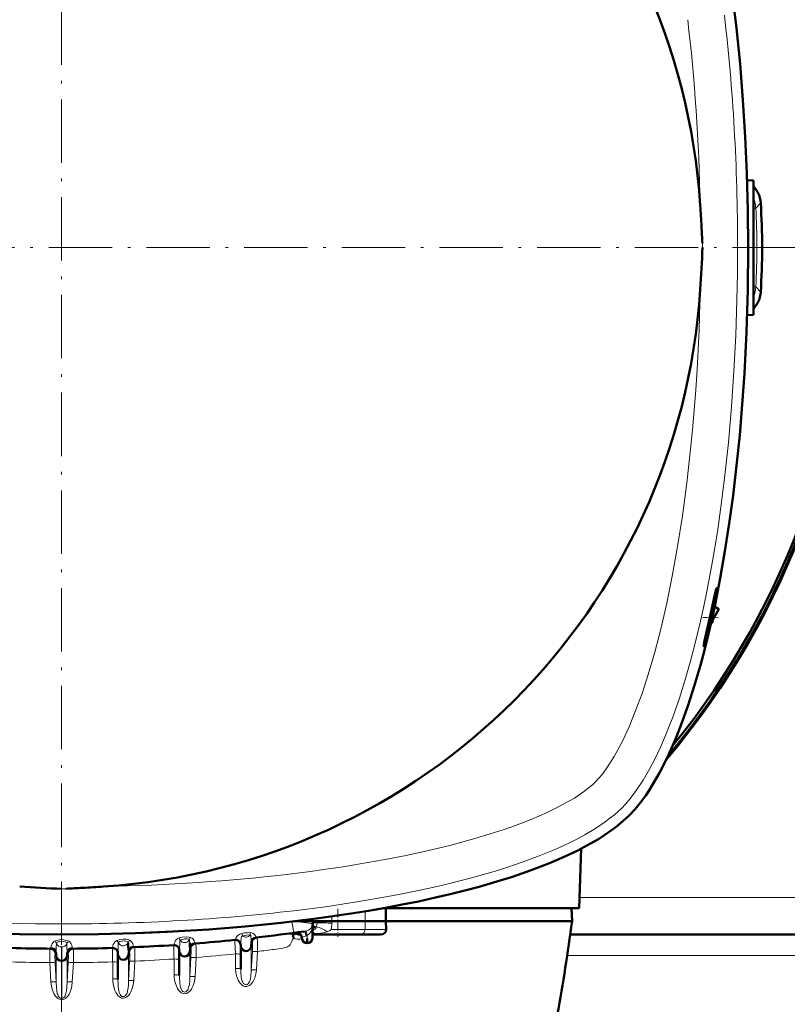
# Model space of a CAD drawing. Extents: x -2073 to 2460, y -1789 to 708.
# Tile 47 of 93: x 639 to 784, y -1435 to -1249. Entities that reach past the tile are written whole.
import ezdxf

# ---------------------------------------------------------------- set-up
doc = ezdxf.new("R2010")
doc.units = 0
doc.linetypes.add('DASHDOT', pattern=[18.5, 12, -3, 0.5, -3])

msp = doc.modelspace()

# ---------------------------------------------------------------- linework, layer by layer
at = {"color": 7, "linetype": 'DASHDOT', "lineweight": 18}
for p, q in [((646.56, -1134.46), (646.56, -1449.55)), ((804.1, -1292), (489.01, -1292))]:
    msp.add_line(p, q, dxfattribs=at)
at = {"color": 7, "lineweight": 50}
for p, q in [((776.36, -1279.28), (777.56, -1279.32)), ((777.56, -1292), (777.56, -1279.32)), ((776.55, -1292), (776.56, -1292)), ((776.56, -1291.9), (776.56, -1292)), ((776.56, -1292), (776.56, -1292.11)), ((777.56, -1304.75), (777.56, -1292)), ((777.56, -1304.75), (776.35, -1304.82)), ((770.21, -1359.93), (771.03, -1360.41)), ((771.03, -1360.41), (770.22, -1359.89)), ((769.82, -1362.51), (771.03, -1360.41)), ((769.82, -1363), (769.82, -1361.75)), ((769.82, -1363), (769.54, -1363.01)), ((744.95, -1405.76), (744.56, -1417.01)), ((744.56, -1417.01), (707.53, -1417.01)), ((707.98, -1419.5), (707.94, -1417.01)), ((743.14, -1417.01), (743.21, -1419.5)), ((690.68, -1419.5), (693.31, -1419.5)), ((693.31, -1419.5), (694.16, -1419.5)), ((694.14, -1419.93), (694.16, -1419.5)), ((694.15, -1419.07), (694.16, -1419.5)), ((697.72, -1419.5), (704.05, -1419.5)), ((704.05, -1419.5), (707.98, -1419.5)), ((743.21, -1419.5), (707.98, -1419.5)), ((707.98, -1419.5), (708.04, -1421.03)), ((694.14, -1419.93), (694.05, -1422.69)), ((682.46, -1424.2), (682.51, -1423.52)), ((690.82, -1421.95), (690.35, -1421.88)), ((691.82, -1422), (691.27, -1422)), ((692.05, -1422.69), (692.04, -1422.6)), ((693.05, -1423.65), (693.05, -1422.77)), ((694.56, -1422), (694.07, -1422)), ((703.15, -1422), (694.56, -1422)), ((706.96, -1422), (703.15, -1422)), ((837.89, -1422), (742.87, -1422)), ((659.21, -1425.87), (659.25, -1425.34)), ((668.84, -1424.99), (668.84, -1425.17)), ((668.84, -1425.17), (668.84, -1429.77)), ((670.84, -1425.24), (670.88, -1424.64)), ((680.47, -1424.03), (680.47, -1424.13)), ((680.47, -1424.13), (680.47, -1428.54)), ((645.52, -1426.07), (645.49, -1425.63)), ((647.59, -1426.07), (647.62, -1425.63)), ((657.22, -1425.49), (657.22, -1425.8)), ((657.22, -1425.8), (657.22, -1430.51))]:
    msp.add_line(p, q, dxfattribs=at)
at = {"color": 7, "lineweight": 18}
for p, q in [((778.94, -1283.53), (778.02, -1284.55)), ((777.56, -1284.57), (778.02, -1284.55)), ((767.89, -1291.21), (767.93, -1292)), ((774.56, -1292.06), (774.56, -1291.94)), ((777.56, -1299.44), (778.02, -1299.46)), ((778.94, -1300.48), (778.02, -1299.46)), ((768.25, -1367.22), (768.25, -1366.73)), ((647.35, -1413.34), (646.56, -1413.37)), ((838.03, -1415), (744.63, -1415)), ((704.01, -1417.62), (704.05, -1419.5)), ((697.72, -1419.5), (697.71, -1418.59)), ((697.72, -1419.85), (697.72, -1419.5)), ((704.02, -1421.03), (704.05, -1419.5)), ((646.5, -1420.01), (646.62, -1420.01)), ((692.78, -1421.36), (692.8, -1421.36)), ((694.67, -1420.57), (694.57, -1420.52)), ((694.67, -1420.57), (694.72, -1420.57)), ((697.6, -1421.03), (704.02, -1421.03)), ((697.71, -1419.96), (697.72, -1419.85)), ((704.02, -1421.03), (708.04, -1421.03)), ((682.46, -1424.2), (682.46, -1423.36)), ((682.51, -1423.52), (682.5, -1423.52)), ((682.67, -1423.5), (682.51, -1423.52)), ((690.82, -1421.95), (691.75, -1421.93)), ((693.03, -1422.21), (693.07, -1422.2)), ((693.05, -1422.77), (693.03, -1422.21)), ((693.05, -1422.77), (693.07, -1422.2)), ((694.07, -1421.84), (694.11, -1421.86)), ((694.07, -1421.86), (694.11, -1421.86)), ((694.11, -1421.86), (694.58, -1421.84)), ((645.52, -1426.07), (645.52, -1425.31)), ((647.59, -1426.07), (647.59, -1425.31)), ((656.19, -1424.51), (656.19, -1424.56)), ((659.21, -1425.87), (659.21, -1425.05)), ((659.42, -1425.34), (659.25, -1425.34)), ((659.25, -1425.34), (659.25, -1425.35)), ((667.78, -1424), (667.78, -1424.01)), ((670.84, -1425.24), (670.84, -1424.4)), ((670.84, -1425.24), (670.84, -1430.01)), ((670.88, -1424.64), (670.87, -1424.64)), ((671.04, -1424.63), (670.88, -1424.64)), ((680.47, -1424.03), (680.47, -1424)), ((682.46, -1424.2), (682.46, -1428.76)), ((682.67, -1425.27), (682.46, -1428.76)), ((683.67, -1425.22), (683.46, -1428.71)), ((687.27, -1424.78), (686.89, -1424.83)), ((645.32, -1425.63), (645.48, -1425.63)), ((645.49, -1425.63), (645.5, -1425.63)), ((645.52, -1426.07), (645.52, -1431.01)), ((646.53, -1434.06), (646.53, -1427.01)), ((646.58, -1434.06), (646.59, -1427.01)), ((647.59, -1426.07), (647.59, -1431.01)), ((647.63, -1425.63), (647.62, -1425.63)), ((647.62, -1425.63), (647.62, -1425.63)), ((647.79, -1425.63), (647.63, -1425.63)), ((656.22, -1430.39), (656.22, -1427.2)), ((659.21, -1425.87), (659.21, -1430.76)), ((659.43, -1427.1), (659.21, -1430.76)), ((660.42, -1427.04), (660.21, -1430.71)), ((667.84, -1429.65), (667.84, -1426.64)), ((671.05, -1426.39), (670.84, -1430.01)), ((672.05, -1426.34), (671.83, -1429.96)), ((679.47, -1428.42), (679.47, -1425.67)), ((846.57, -1426), (742.29, -1426)), ((644.32, -1427.33), (644.53, -1430.96)), ((645.31, -1427.38), (645.52, -1431.01)), ((647.8, -1427.38), (647.59, -1431.01)), ((648.8, -1427.33), (648.58, -1430.96)), ((683.45, -1428.76), (683.46, -1428.71)), ((646.53, -1434.06), (646.58, -1434.06))]:
    msp.add_line(p, q, dxfattribs=at)
at = {"color": 7, "linetype": 'DASHDOT', "lineweight": 18, "ltscale": 0.03606}
msp.add_line((777.68, -1292), (776.23, -1292), dxfattribs=at)
at = {"color": 7, "linetype": 'DASHDOT', "lineweight": 18, "ltscale": 0.071329}
msp.add_line((768.01, -1362), (770.87, -1362), dxfattribs=at)
at = {"color": 7, "linetype": 'DASHDOT', "lineweight": 18, "ltscale": 0.131476}
msp.add_line((698.86, -1417.18), (698.86, -1422.44), dxfattribs=at)
at = {"color": 7, "lineweight": 50}
for points in [[(770.29, -1224.44), (770.91, -1227.54), (771.5, -1230.68), (772.07, -1233.92), (772.6, -1237.19), (773.54, -1243.78), (774.35, -1250.47), (775.03, -1257.25), (775.58, -1264.11), (776.01, -1271.03), (776.31, -1277.99), (776.5, -1284.98), (776.56, -1292)], [(776.56, -1292), (776.48, -1299.99), (776.38, -1304), (776.24, -1308), (776.07, -1311.92), (775.85, -1315.82), (775.45, -1321.68), (774.97, -1327.5), (774.38, -1333.27), (773.71, -1338.96), (772.99, -1344.24), (772.18, -1349.44), (771.28, -1354.56), (770.29, -1359.57)], [(770.6, -1356.44), (770.6, -1356.44), (770.59, -1356.44), (770.59, -1356.44), (770.58, -1356.45), (770.54, -1356.58), (770.26, -1357.69), (769.29, -1362)], [(769.59, -1362), (770.11, -1359.49), (770.55, -1357.04), (770.61, -1356.51), (770.61, -1356.46), (770.6, -1356.45), (770.6, -1356.44), (770.6, -1356.44), (770.6, -1356.44)], [(770.29, -1359.57), (769.66, -1362.47), (768.98, -1365.38), (768.28, -1368.21), (767.53, -1371.03), (766.42, -1374.83), (765.22, -1378.58), (763.9, -1382.26), (763.06, -1384.38)], [(769.29, -1362), (768.32, -1366.42), (768.25, -1366.73)], [(768.25, -1367.22), (768.68, -1365.76), (769.12, -1364.03), (769.59, -1362)], [(768.14, -1367.47), (768.14, -1367.47), (768.14, -1367.47), (768.13, -1367.44), (768.16, -1367.21), (768.25, -1366.73)], [(768.25, -1367.22), (768.16, -1367.45), (768.15, -1367.47), (768.15, -1367.47), (768.14, -1367.47), (768.14, -1367.47)], [(763.06, -1384.38), (762.31, -1386.17), (761.49, -1387.99), (760.67, -1389.69), (759.79, -1391.4), (758.54, -1393.57), (757.87, -1394.64), (757.17, -1395.68), (756.19, -1397.02), (755.15, -1398.29), (754.04, -1399.48)], [(754.04, -1399.48), (752.86, -1400.58), (751.6, -1401.62), (750.27, -1402.59), (749.25, -1403.28), (748.2, -1403.94), (746.04, -1405.18), (744.3, -1406.09), (742.54, -1406.94), (740.72, -1407.76), (738.94, -1408.51)], [(738.94, -1408.51), (735.47, -1409.84), (731.92, -1411.07), (728.31, -1412.19), (725.61, -1412.97), (722.89, -1413.69), (720.11, -1414.39), (717.34, -1415.03), (714.13, -1415.73)], [(646.56, -1422), (638.57, -1421.93), (634.56, -1421.83), (630.56, -1421.69), (626.64, -1421.51), (622.75, -1421.3), (616.88, -1420.9), (611.06, -1420.41), (605.3, -1419.83), (599.6, -1419.16), (594.32, -1418.43), (589.12, -1417.62), (584, -1416.73), (578.99, -1415.73)], [(714.13, -1415.73), (711.02, -1416.36), (707.88, -1416.95), (704.64, -1417.52), (701.37, -1418.05), (694.79, -1418.99), (688.1, -1419.8), (681.31, -1420.48), (674.45, -1421.03), (667.53, -1421.46), (660.57, -1421.76), (653.58, -1421.94), (646.56, -1422)], [(694.16, -1419.5), (694.16, -1419.5), (694.59, -1419.5), (697.72, -1419.5)], [(659.21, -1425.05), (659.18, -1423.97), (659.17, -1423.63), (659.16, -1423.5)], [(689.8, -1421.79), (690.15, -1421.82), (690.35, -1421.88)], [(690.35, -1421.88), (690.35, -1421.99), (690.38, -1422.25), (690.44, -1422.75)]]:
    msp.add_lwpolyline(points, dxfattribs=at)
at = {"color": 7, "lineweight": 18}
for points in [[(752.63, -1398.07), (753.32, -1397.34), (754.01, -1396.55), (754.69, -1395.69), (755.37, -1394.77), (756.66, -1392.82), (757.89, -1390.71), (758.95, -1388.67), (759.97, -1386.54), (760.93, -1384.32), (761.62, -1382.61), (762.29, -1380.86), (763.55, -1377.26), (764.72, -1373.55), (765.74, -1370), (766.68, -1366.37), (767.56, -1362.69), (768.18, -1359.89), (768.76, -1357.07), (769.83, -1351.35), (770.73, -1345.81), (771.53, -1340.21), (772.23, -1334.57), (772.83, -1328.88), (773.41, -1322.17), (773.87, -1315.43), (774.22, -1308.66), (774.44, -1301.87), (774.53, -1296.97), (774.56, -1292.06)], [(747.68, -1393.13), (748.31, -1392.45), (748.98, -1391.64), (750.08, -1390.11), (751.19, -1388.34), (751.98, -1386.93), (752.75, -1385.43), (754.01, -1382.71), (755.2, -1379.81), (756.47, -1376.38), (757.64, -1372.79), (758.87, -1368.58), (760, -1364.24), (761.15, -1359.28), (762.19, -1354.22), (763.21, -1348.55), (764.11, -1342.8), (764.95, -1336.51), (765.67, -1330.15), (766.03, -1326.48), (766.35, -1322.79), (766.63, -1318.96), (766.88, -1315.12), (767.26, -1307.55), (767.48, -1299.95)], [(689.67, -1410.57), (693.18, -1410.13), (696.66, -1409.65), (699.89, -1409.17), (703.09, -1408.66), (707.47, -1407.88), (711.8, -1407.03), (716.06, -1406.1), (720.04, -1405.14), (723.93, -1404.1), (727.71, -1402.97), (730.15, -1402.18), (732.52, -1401.35), (735.6, -1400.16), (738.51, -1398.9), (740.14, -1398.12), (741.69, -1397.31), (743.65, -1396.18), (745.38, -1395.03), (746.3, -1394.34), (747.1, -1393.67), (747.68, -1393.13)], [(690.5, -1417.51), (696.5, -1416.74), (702.44, -1415.85), (708.31, -1414.84), (711.36, -1414.26), (714.38, -1413.64), (717.09, -1413.04), (719.78, -1412.41), (724.17, -1411.29), (728.46, -1410.06), (730.7, -1409.37), (732.9, -1408.64), (734.8, -1407.97), (736.66, -1407.27), (739.82, -1405.98), (741.43, -1405.26), (742.99, -1404.52), (744.35, -1403.83), (745.66, -1403.12), (747.65, -1401.93), (749.5, -1400.7), (750.4, -1400.02), (751.25, -1399.34), (751.96, -1398.71), (752.63, -1398.07)], [(690.17, -1419.56), (690.38, -1420.96), (690.46, -1421.5), (690.5, -1421.68), (690.51, -1421.7), (690.51, -1421.7)], [(693.34, -1419.83), (691.89, -1419.66), (691.05, -1419.58), (690.36, -1419.54)], [(694.72, -1420.57), (694.82, -1420.43), (694.88, -1420.26), (694.94, -1419.79)], [(611.17, -1420.42), (617.81, -1421.03), (622.2, -1421.35), (626.53, -1421.62), (630.88, -1421.82), (635.18, -1421.97), (639.5, -1422.06), (643.73, -1422.08), (646.56, -1422.07)], [(636.69, -1419.89), (641.59, -1419.98), (646.5, -1420.01)], [(681.94, -1420.42), (675.31, -1421.03), (670.91, -1421.35), (666.59, -1421.62), (662.24, -1421.82), (657.93, -1421.97), (653.61, -1422.06), (649.38, -1422.08), (646.56, -1422.07)], [(682.33, -1421.65), (681.69, -1421.66), (681.17, -1421.71), (680.68, -1421.8)], [(683.36, -1422.48), (683.27, -1422.23), (683.09, -1422), (682.83, -1421.79), (682.59, -1421.69), (682.33, -1421.65)], [(692.84, -1422.28), (692.7, -1421.7), (692.61, -1421.49), (692.56, -1421.44), (692.54, -1421.42), (692.51, -1421.42)], [(693.03, -1422.21), (692.81, -1421.46), (692.78, -1421.38), (692.78, -1421.36)], [(692.8, -1421.36), (693.32, -1421.16), (693.72, -1420.88), (693.98, -1420.57), (694.02, -1420.47)], [(693.07, -1422.2), (692.84, -1421.46), (692.81, -1421.37), (692.8, -1421.36)], [(693.07, -1422.2), (693.43, -1421.91), (693.72, -1421.53), (693.88, -1421.22), (694, -1420.88), (694.1, -1420.4), (694.12, -1420.13)], [(694.14, -1419.93), (694.14, -1419.94), (694.14, -1419.94), (694.13, -1419.94), (694.1, -1419.94), (693.74, -1419.9), (693.34, -1419.83)], [(694.1, -1421.21), (694.13, -1421), (694.23, -1420.81), (694.38, -1420.65), (694.57, -1420.52)], [(694.1, -1421.16), (694.18, -1420.97), (694.3, -1420.8), (694.47, -1420.66), (694.67, -1420.57)], [(694.11, -1421.13), (694.46, -1421.03), (694.6, -1420.96), (694.68, -1420.87), (694.72, -1420.76), (694.72, -1420.67), (694.67, -1420.57)], [(694.14, -1419.93), (694.14, -1419.93), (694.16, -1420.12), (694.22, -1420.24), (694.38, -1420.41), (694.57, -1420.52)], [(694.58, -1421.84), (695.6, -1421.75), (696.4, -1421.62), (696.81, -1421.5)], [(694.72, -1420.57), (695.03, -1420.61), (695.34, -1420.68), (695.76, -1420.84), (696.39, -1421.19), (696.81, -1421.5)], [(696.81, -1421.5), (697.23, -1421.33), (697.38, -1421.23), (697.6, -1421.03)], [(644.53, -1424.46), (644.63, -1424.05), (644.74, -1423.79), (644.86, -1423.6), (645.02, -1423.42), (645.21, -1423.27)], [(645.21, -1423.27), (645.57, -1423.11), (646.12, -1423), (646.56, -1422.98)], [(645.57, -1423.67), (645.66, -1423.51), (645.73, -1423.45), (645.92, -1423.37), (646.23, -1423.31), (646.56, -1423.29)], [(647.91, -1423.27), (647.54, -1423.11), (646.99, -1423), (646.56, -1422.98)], [(647.55, -1423.67), (647.46, -1423.51), (647.38, -1423.45), (647.2, -1423.37), (646.89, -1423.31), (646.56, -1423.29)], [(648.58, -1424.46), (648.49, -1424.05), (648.37, -1423.79), (648.25, -1423.6), (648.1, -1423.42), (647.91, -1423.27)], [(656.19, -1424.51), (656.26, -1424.14), (656.34, -1423.9), (656.48, -1423.64), (656.69, -1423.36), (657, -1423.14)], [(657, -1423.14), (657.44, -1422.99), (657.82, -1422.93), (658.22, -1422.9), (658.77, -1422.92), (659.25, -1423.01), (659.46, -1423.09)], [(657.24, -1424.62), (657.26, -1423.92), (657.27, -1423.64), (657.29, -1423.54)], [(657.29, -1423.54), (657.36, -1423.45), (657.59, -1423.33), (657.65, -1423.31)], [(657.65, -1423.31), (658.01, -1423.24), (658.42, -1423.23), (658.7, -1423.26), (658.93, -1423.31), (659.07, -1423.39), (659.16, -1423.5)], [(660.18, -1424.2), (660.13, -1423.98), (660.03, -1423.7), (659.86, -1423.43), (659.62, -1423.19), (659.46, -1423.09)], [(668.79, -1422.66), (668.56, -1422.76), (668.36, -1422.92), (668.14, -1423.17), (667.98, -1423.43), (667.87, -1423.68), (667.78, -1424)], [(670.95, -1422.55), (670.68, -1422.49), (670.11, -1422.47), (669.41, -1422.52), (669.09, -1422.58), (668.79, -1422.66)], [(668.91, -1423.49), (668.85, -1424.74), (668.84, -1424.99)], [(669, -1423.08), (668.96, -1423.12), (668.94, -1423.16), (668.92, -1423.27), (668.91, -1423.49)], [(669.67, -1422.87), (669.31, -1422.94), (669.04, -1423.05), (669, -1423.08)], [(670.74, -1422.98), (670.63, -1422.92), (670.3, -1422.85), (669.98, -1422.85)], [(670.81, -1423.61), (670.8, -1423.29), (670.78, -1423.07), (670.76, -1423), (670.74, -1422.98)], [(670.84, -1424.4), (670.88, -1424.21), (670.96, -1424.03), (671.09, -1423.86), (671.25, -1423.73), (671.43, -1423.62), (671.77, -1423.54)], [(671.77, -1423.54), (671.73, -1423.38), (671.66, -1423.18), (671.49, -1422.92), (671.26, -1422.7), (670.95, -1422.55)], [(671.77, -1423.54), (671.79, -1423.69), (671.79, -1423.71), (671.79, -1423.71), (671.79, -1423.72), (671.79, -1423.72)], [(679.36, -1423.03), (679.37, -1423.04), (679.38, -1423.31), (679.47, -1425.67)], [(680.68, -1421.8), (680.31, -1421.92), (679.99, -1422.14), (679.8, -1422.33), (679.65, -1422.53), (679.4, -1422.96), (679.37, -1423.02), (679.37, -1423.03), (679.37, -1423.03)], [(680.83, -1422.26), (680.7, -1422.3), (680.62, -1422.4), (680.57, -1422.61)], [(682.24, -1422.13), (681.94, -1422.1), (681.57, -1422.12), (681.17, -1422.17), (680.83, -1422.26)], [(682.46, -1423.36), (682.44, -1422.8), (682.4, -1422.31), (682.37, -1422.18), (682.34, -1422.15), (682.31, -1422.13), (682.24, -1422.13)], [(682.46, -1423.36), (682.5, -1423.16), (682.58, -1422.98), (682.7, -1422.82), (682.85, -1422.68), (683.03, -1422.57), (683.36, -1422.48)], [(682.46, -1423.36), (682.49, -1423.5), (682.49, -1423.51), (682.5, -1423.52), (682.5, -1423.52), (682.5, -1423.52)], [(682.67, -1423.5), (682.67, -1423.5), (682.67, -1423.5), (682.68, -1423.51), (682.69, -1423.54), (682.71, -1423.84), (682.67, -1425.27)], [(683.36, -1422.48), (683.37, -1422.58), (683.38, -1422.59), (683.38, -1422.59), (683.38, -1422.6), (683.38, -1422.6)], [(683.55, -1422.58), (683.55, -1422.58), (683.55, -1422.58), (683.56, -1422.58), (683.56, -1422.6), (683.59, -1422.76), (683.63, -1423.4), (683.67, -1425.22)], [(690.44, -1422.75), (690.28, -1423), (690.15, -1423.28), (690.02, -1423.57)], [(692.84, -1422.28), (692.3, -1422.45), (692.12, -1422.53), (692.07, -1422.56), (692.05, -1422.58), (692.04, -1422.59), (692.04, -1422.6)], [(644.33, -1424.7), (644.33, -1424.7), (644.33, -1424.7), (644.33, -1424.7), (644.32, -1424.72), (644.3, -1424.91), (644.29, -1426.31), (644.32, -1427.33)], [(644.53, -1424.46), (644.51, -1424.67), (644.51, -1424.69), (644.51, -1424.7), (644.5, -1424.7)], [(645.52, -1425.31), (645.45, -1425.04), (645.3, -1424.81), (645.09, -1424.62), (644.82, -1424.5), (644.53, -1424.46)], [(645.52, -1425.31), (645.5, -1425.61), (645.5, -1425.62), (645.5, -1425.63), (645.5, -1425.63)], [(645.52, -1425.31), (645.55, -1424.3), (645.56, -1423.78), (645.57, -1423.67)], [(646.53, -1427.01), (646.54, -1424.64), (646.56, -1424.37)], [(646.59, -1427.01), (646.57, -1424.64), (646.56, -1424.37)], [(647.59, -1425.31), (647.56, -1424.3), (647.55, -1423.78), (647.55, -1423.67)], [(647.59, -1425.31), (647.66, -1425.04), (647.81, -1424.81), (648.03, -1424.62), (648.29, -1424.5), (648.58, -1424.46)], [(647.59, -1425.31), (647.61, -1425.61), (647.62, -1425.62), (647.62, -1425.63), (647.62, -1425.63)], [(648.58, -1424.46), (648.6, -1424.67), (648.61, -1424.69), (648.61, -1424.7), (648.61, -1424.7)], [(648.78, -1424.7), (648.78, -1424.7), (648.78, -1424.7), (648.79, -1424.7), (648.79, -1424.72), (648.81, -1424.91), (648.82, -1426.31), (648.8, -1427.33)], [(657.22, -1425.49), (657.19, -1425.26), (657.1, -1425.04), (656.97, -1424.84), (656.79, -1424.68), (656.58, -1424.57), (656.19, -1424.51)], [(659.21, -1425.05), (659.26, -1424.85), (659.34, -1424.67), (659.47, -1424.5), (659.64, -1424.37), (659.83, -1424.27), (660.18, -1424.2)], [(659.21, -1425.05), (659.24, -1425.31), (659.24, -1425.34), (659.24, -1425.34), (659.25, -1425.34), (659.25, -1425.35)], [(659.42, -1425.34), (659.42, -1425.34), (659.42, -1425.34), (659.43, -1425.35), (659.43, -1425.36), (659.46, -1425.59), (659.44, -1426.8), (659.43, -1427.1)], [(660.18, -1424.2), (660.19, -1424.39), (660.2, -1424.41), (660.2, -1424.41), (660.2, -1424.42)], [(660.37, -1424.41), (660.37, -1424.41), (660.38, -1424.41), (660.38, -1424.42), (660.39, -1424.43), (660.41, -1424.62), (660.43, -1425.28), (660.42, -1427.04)], [(670.84, -1424.4), (670.86, -1424.61), (670.87, -1424.64), (670.87, -1424.64), (670.87, -1424.64)], [(671.04, -1424.63), (671.05, -1424.63), (671.05, -1424.63), (671.06, -1424.64), (671.06, -1424.67), (671.09, -1425.03), (671.05, -1426.39)], [(671.96, -1423.7), (671.96, -1423.7), (671.97, -1423.71), (671.97, -1423.71), (671.98, -1423.72), (672, -1423.88), (672.03, -1424.5), (672.05, -1426.34)], [(682.67, -1425.27), (682.68, -1425.26), (682.7, -1425.25), (682.84, -1425.22), (683.08, -1425.21), (683.67, -1425.22)], [(690.02, -1423.57), (689.84, -1423.93), (689.7, -1424.11), (689.52, -1424.24), (689.32, -1424.34), (688.97, -1424.45), (688.45, -1424.58), (687.27, -1424.78)], [(645.32, -1425.63), (645.32, -1425.63), (645.32, -1425.63), (645.31, -1425.64), (645.31, -1425.66), (645.28, -1425.96), (645.31, -1427.38)], [(647.79, -1425.63), (647.79, -1425.63), (647.8, -1425.63), (647.8, -1425.64), (647.81, -1425.66), (647.83, -1425.96), (647.8, -1427.38)], [(659.43, -1427.1), (659.45, -1427.08), (659.54, -1427.06), (659.69, -1427.04), (660.42, -1427.04)], [(671.05, -1426.39), (671.06, -1426.39), (671.07, -1426.38), (671.16, -1426.35), (671.31, -1426.34), (672.05, -1426.34)], [(645.31, -1427.38), (645.29, -1427.37), (645.2, -1427.34), (645.05, -1427.33), (644.32, -1427.33)], [(647.8, -1427.38), (647.82, -1427.37), (647.91, -1427.34), (648.06, -1427.33), (648.8, -1427.33)], [(679.47, -1428.42), (679.53, -1429.23), (679.72, -1430.03), (679.98, -1430.66), (680.15, -1430.96), (680.36, -1431.24), (680.53, -1431.43), (680.73, -1431.6), (680.96, -1431.73), (681.2, -1431.82), (681.57, -1431.84), (681.93, -1431.75), (682.14, -1431.64), (682.33, -1431.5), (682.58, -1431.24), (682.79, -1430.95), (682.98, -1430.6), (683.14, -1430.23), (683.36, -1429.47), (683.45, -1428.76)], [(680.47, -1428.54), (680.48, -1429.15), (680.56, -1429.98), (680.63, -1430.41), (680.75, -1430.84), (680.84, -1431.04), (680.99, -1431.26), (681.18, -1431.42), (681.35, -1431.49), (681.52, -1431.5), (681.72, -1431.44), (681.89, -1431.32), (682.03, -1431.15), (682.14, -1430.96), (682.25, -1430.62), (682.31, -1430.39), (682.38, -1429.94), (682.46, -1428.76)], [(682.46, -1428.76), (682.49, -1428.75), (682.57, -1428.72), (682.73, -1428.7), (683.1, -1428.7), (683.46, -1428.71)], [(645.52, -1431.01), (645.5, -1431), (645.41, -1430.97), (645.23, -1430.95), (644.53, -1430.96)], [(645.83, -1434.11), (645.56, -1433.87), (645.34, -1433.59), (645.16, -1433.29), (644.95, -1432.85), (644.77, -1432.32), (644.63, -1431.77), (644.53, -1430.96)], [(647.29, -1434.11), (647.55, -1433.87), (647.77, -1433.59), (647.95, -1433.29), (648.16, -1432.85), (648.35, -1432.32), (648.48, -1431.77), (648.58, -1430.96)], [(647.59, -1431.01), (647.61, -1431), (647.7, -1430.97), (647.89, -1430.95), (648.58, -1430.96)], [(660.21, -1430.71), (660.09, -1431.56), (659.86, -1432.38), (659.68, -1432.83), (659.44, -1433.26), (659.13, -1433.64), (658.93, -1433.81), (658.7, -1433.95), (658.33, -1434.06), (657.94, -1434.03), (657.73, -1433.95), (657.53, -1433.83), (657.2, -1433.52), (657, -1433.26), (656.83, -1432.97), (656.65, -1432.59), (656.5, -1432.19), (656.3, -1431.36), (656.24, -1430.88), (656.22, -1430.39)], [(659.21, -1430.76), (659.19, -1431.45), (659.13, -1432.15), (659.05, -1432.63), (659, -1432.87), (658.88, -1433.21), (658.8, -1433.37), (658.64, -1433.57), (658.48, -1433.7), (658.29, -1433.76), (658.13, -1433.76), (657.97, -1433.71), (657.79, -1433.58), (657.64, -1433.39), (657.47, -1433), (657.38, -1432.63), (657.28, -1431.9), (657.23, -1431.2), (657.22, -1430.51)], [(659.21, -1430.76), (659.23, -1430.75), (659.27, -1430.74), (659.49, -1430.7), (659.72, -1430.7), (660.21, -1430.71)], [(667.84, -1429.65), (667.85, -1430.01), (667.94, -1430.65), (668.09, -1431.28), (668.34, -1431.94), (668.5, -1432.25), (668.7, -1432.55), (668.94, -1432.82), (669.22, -1433.04), (669.55, -1433.18), (669.91, -1433.22), (670.27, -1433.14), (670.61, -1432.94), (670.89, -1432.67), (671.12, -1432.36), (671.3, -1432.02), (671.46, -1431.67), (671.7, -1430.87), (671.83, -1430), (671.83, -1429.96)], [(668.84, -1429.77), (668.85, -1430.07), (668.92, -1431.2), (668.99, -1431.72), (669.05, -1431.97), (669.17, -1432.35), (669.31, -1432.59), (669.5, -1432.79), (669.67, -1432.88), (669.85, -1432.91), (670.05, -1432.86), (670.23, -1432.75), (670.39, -1432.56), (670.52, -1432.33), (670.66, -1431.87), (670.74, -1431.44), (670.81, -1430.74), (670.84, -1430.01)], [(670.84, -1430.01), (670.86, -1429.99), (670.95, -1429.97), (671.1, -1429.95), (671.83, -1429.96)], [(646.53, -1434.06), (646.36, -1434.03), (646.2, -1433.96), (646.04, -1433.8), (645.91, -1433.6), (645.81, -1433.39), (645.74, -1433.16), (645.64, -1432.68), (645.57, -1431.98), (645.52, -1431.01)], [(646.58, -1434.06), (646.75, -1434.03), (646.91, -1433.96), (647.08, -1433.8), (647.21, -1433.6), (647.3, -1433.39), (647.38, -1433.16), (647.47, -1432.68), (647.54, -1431.98), (647.59, -1431.01)], [(646.56, -1434.35), (646.25, -1434.31), (645.96, -1434.19), (645.83, -1434.11)], [(646.56, -1434.35), (646.87, -1434.31), (647.15, -1434.19), (647.29, -1434.11)]]:
    msp.add_lwpolyline(points, dxfattribs=at)
at = {"color": 7, "lineweight": 50}
for centre, radius, start, end in [((646.56, -1292), 121.19, 3.7606, 86.2399), ((646.57, -1292.01), 150, 319.7455, 40.2433), ((646.56, -1292), 149.8, 320.0534, 39.9467), ((646.56, -1292), 149.27, 320.8074, 39.1926), ((773.95, -1283.85), 5, 3.6559, 43.8187), ((646.56, -1292), 132.65, 356.3371, 3.6629), ((374.58, -1309.88), 393.76, 3.1811, 3.7608), ((388.13, -1309.16), 380.19, 2.7063, 3.1862), ((371.07, -1292), 405.49, 0.0142, 0.1554), ((375.57, -1274.19), 392.76, 356.2384, 357.4001), ((371.07, -1292), 405.49, 359.8446, 359.9858), ((646.56, -1292), 121.19, 273.7606, 356.2397), ((773.95, -1300.16), 5, 316.1815, 356.3442), ((664.38, -1021.02), 392.76, 266.2384, 267.4001), ((629.4, -1033.57), 380.19, 272.7063, 273.1862), ((628.68, -1020.02), 393.76, 273.1811, 273.7608), ((420.92, -1377.6), 325, 349.4417, 352.5926), ((646.56, -1102), 322.7, 276.5526, 278.1871), ((691.04, -1422.63), 1, 2, 97.8994), ((692.64, -1419.88), 1.5, 337.0718, 358), ((692.65, -1419.88), 1.5, 337.0607, 350.6418), ((692.64, -1419.88), 1.5, 340.3759, 357.9996), ((692.64, -1419.88), 1.5, 344.6608, 351.0227), ((694.29, -1421.19), 0.194, 132.4606, 169.1918), ((694.37, -1421.22), 0.272, 167.1892, 177.6096), ((692.64, -1419.88), 1.5, 350.6317, 358.0007), ((692.64, -1419.88), 1.5, 351.024, 357.9999), ((646.56, -1102), 322.7, 274.4852, 275.8354), ((679.47, -1424.03), 1, 360, 95.8352), ((683.51, -1423.59), 1, 96.555, 175.9999), ((693.05, -1422.65), 1, 182, 358), ((646.56, -1102), 322.7, 268.2899, 269.6357), ((644.5, -1425.7), 1, 4, 89.6352), ((648.62, -1425.7), 1, 90.3649, 176), ((648.62, -1425.7), 1, 99.2746, 175.9601), ((646.56, -1102), 322.7, 270.3643, 271.7101), ((656.22, -1425.56), 1, 0, 91.7101), ((660.25, -1425.41), 1, 92.4242, 176), ((646.56, -1102), 322.7, 272.4233, 273.7702), ((667.84, -1425), 1, 359.9996, 93.7702), ((669.84, -1425.17), 1, 180.005, 355.9948), ((634.64, -1425.38), 36.21, 1.5382, 2.8036), ((671.88, -1424.71), 1, 94.4866, 176), ((681.47, -1424.13), 1, 180.005, 355.9948), ((646.52, -1426.01), 1, 184, 270.3333), ((646.56, -1432), 5, 89.6667, 90.3333), ((646.59, -1426.01), 1, 269.6667, 356), ((658.22, -1425.8), 1, 180, 356)]:
    msp.add_arc(centre, radius, start, end, dxfattribs=at)
at = {"color": 7, "lineweight": 18}
for centre, radius, start, end in [((773.03, -1284.83), 5, 3.2666, 25.0324), ((646.56, -1292), 131.67, 356.7526, 3.2474), ((773.03, -1299.18), 5, 334.9691, 356.7333), ((694.56, -1492.02), 72.23, 87.4969, 89.6971), ((687.17, -1422.86), 4.98, 166.0253, 171.6212), ((692.12, -1418.73), 2.72, 278.2234, 283.9067), ((693.04, -1423.87), 2.55, 52.8626, 65.8801), ((690.99, -1419.81), 6.73, 349.5401, 358.7194), ((643.38, -1425.25), 2.7, 35.9185, 47.4715), ((649.73, -1425.25), 2.7, 132.5286, 144.0815), ((654.68, -1425.16), 3.08, 31.7241, 41.0233), ((658.22, -1423.16), 1, 202.2819, 340.1682), ((661.57, -1424.97), 2.83, 138.2481, 148.6581), ((665.33, -1424.68), 4, 23.6115, 30.3648), ((669.84, -1422.54), 1, 212.7217, 333.7162), ((670.1, -1426.44), 3.6, 91.835, 96.7822), ((673.83, -1424.19), 3.32, 150.2157, 158.5415), ((679.47, -1424.03), 1, 1.7192, 95.7754), ((699.88, -1424.94), 19.44, 174.9839, 177.2218), ((692.1, -1423.87), 11.6, 173.7733, 176.9018), ((674.79, -1423.94), 6.27, 15.5443, 20.0177), ((681.47, -1421.49), 1, 230.1651, 320.5371), ((683.5, -1423.59), 1, 96.5858, 175.9924), ((683.67, -1423.57), 1, 96.6392, 176.0376), ((691.28, -1420.24), 2.65, 251.6539, 287.0902), ((691.26, -1420.07), 1.94, 256.7022, 270.2), ((692.55, -1421.26), 1.06, 285.8336, 296.5354), ((644.33, -1425.7), 1, 3.9799, 89.5291), ((644.5, -1425.7), 1, 4.0326, 89.5975), ((646.52, -1423.37), 1, 197.5404, 272.0033), ((646.59, -1423.37), 1, 267.9967, 342.4596), ((648.62, -1425.7), 1, 90.4025, 175.9674), ((648.79, -1425.7), 1, 90.4709, 176.0201), ((82.2, -1432.19), 574.04, 0.49828, 0.76128), ((681.23, -1425.76), 24.01, 177.2944, 179.3694), ((660.24, -1425.42), 1, 92.458, 175.9736), ((660.42, -1425.41), 1, 92.5237, 176.0278), ((667.84, -1425), 1, 0.1442, 93.7146), ((406.94, -1431.64), 260.95, 1.097, 1.6761), ((671.87, -1424.71), 1, 94.5182, 175.981), ((672.04, -1424.7), 1, 94.5788, 176.0337), ((646.55, -1101.6), 325.73, 276.5424, 277.1126), ((646.56, -1101.64), 325.7, 268.3004, 269.6061), ((648.9, -1434.02), 2.37, 180.966, 188.0005), ((644.21, -1434.02), 2.37, 351.9995, 359.034)]:
    msp.add_arc(centre, radius, start, end, dxfattribs=at)
for centre, major_axis, ratio, start_param, end_param in [((744.33, -1291.92), (0.03, -110.45), 0.27377, 1.570498, 1.979068), ((731.31, -1298.89), (-2.23, -121.11), 0.298785, 1.699069, 2.001867), ((639.67, -1376.76), (121.11, -2.23), 0.298785, 4.840661, 5.14346), ((646.64, -1389.77), (110.45, 0.03), 0.27377, 4.71209, 5.12066), ((697.14, -1419.93), (2.99, -0.1), 0.033432, 2.3959, 3.141606), ((703.15, -1421), (0, -1), 0.866025, 0, 1.544616), ((694.56, -1421), (0, -1), 0.866025, 5.732186, 6.283185), ((646.56, -1106.47), (323.28, 0), 0.992546, 4.719315, 4.742275), ((656.22, -1427.32), (1, 0), 0.121869, 0.034029, 1.570796), ((646.56, -1106.46), (323.29, 0), 0.992546, 4.755296, 4.778277), ((667.84, -1426.76), (1, 0), 0.121869, 0.033602, 1.570796), ((646.55, -1106.42), (323.33, 0), 0.992546, 4.791318, 4.814361), ((679.47, -1425.79), (1, 0), 0.121869, 0.042592, 1.570796), ((679.47, -1428.54), (1, 0), 0.121869, 0, 1.570796), ((656.22, -1430.51), (1, 0), 0.121869, 0, 1.570796), ((667.84, -1429.77), (1, 0), 0.121869, 0, 1.570797)]:
    msp.add_ellipse(centre, major_axis=major_axis, ratio=ratio, start_param=start_param, end_param=end_param, dxfattribs=at)
at = {"color": 7, "lineweight": 50}
msp.add_ellipse((706.88, -1421), major_axis=(1.14, -0.23), ratio=0.853683, start_param=4.943675, end_param=6.488291, dxfattribs=at)

doc.saveas('drawing.dxf')
